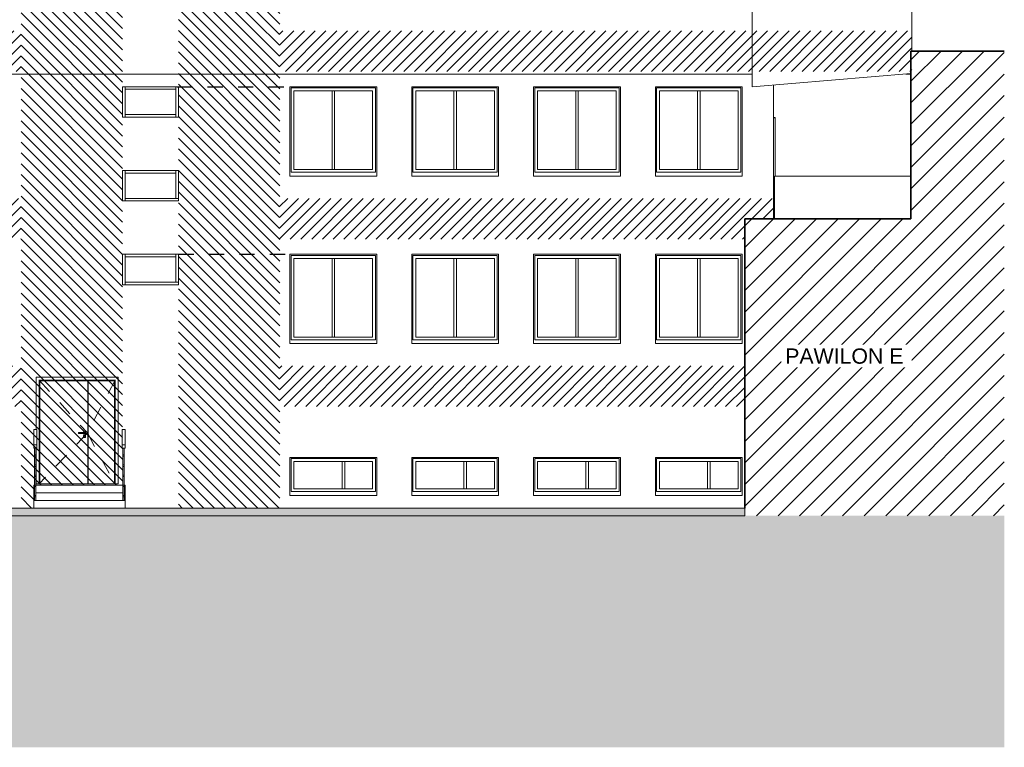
# Model space of a CAD drawing. Header units: centimetres. Extents: x -2992 to 20738, y -8842 to 3590.
# Tile 3 of 6: x -1866 to 74, y -651 to 782. Entities that reach past the tile are written whole.
import ezdxf

# ---------------------------------------------------------------- set-up
doc = ezdxf.new("R2010")
doc.units = ezdxf.units.CM
doc.linetypes.add('Dash', pattern=[60, 30, -30])
for name, color, linetype, lineweight in [('A-DETL', 90, 'Continuous', 9), ('A-DETL-GENF', 92, 'Continuous', 9), ('A-DETL-THIN', 151, 'Continuous', 9), ('A-DETL-WIDE', 214, 'Continuous', 35), ('A-DOOR', 31, 'Continuous', 13), ('A-DOOR-FRAM', 31, 'Continuous', 13), ('A-FLOR', 192, 'Continuous', 13), ('A-FLOR-HRAL', 11, 'Continuous', 9), ('A-GLAZ', 151, 'Continuous', 13), ('A-GLAZ-CWMG', 51, 'Continuous', 9), ('A-WALL', 113, 'Continuous', 13), ('G-ANNO-TEXT', 231, 'Continuous', 13), ('S-STRS', 31, 'Continuous', 9)]:
    doc.layers.add(name, color=color, linetype=linetype, lineweight=lineweight)
doc.styles.add('Arial', font='arial.ttf', dxfattribs={"height": 30})
pattern_1 = [(315, (-3740.95, 0), (10.6066, 10.6066), [])]
pattern_2 = [(45, (-3740.95, 0), (-10.6066, 10.6066), [])]

# ---------------------------------------------------------------- blocks, each defined once
blk = doc.blocks.new('Okno - automatyczna etykieta - 181x181 _nietypowy podział_-2208595-Elewacja zachodnia - stan projektowany')
at = {"layer": 'A-GLAZ'}
for p, q in [((-1331.3, 151.5), (-1331.3, 317.5)), ((-1331.3, 317.5), (-1165.3, 317.5)), ((-1325.8, 157), (-1325.8, 312)), ((-1325.8, 312), (-1170.8, 312)), ((-1170.8, 157), (-1170.8, 312)), ((-1165.3, 151.5), (-1165.3, 317.5)), ((-1325.8, 157), (-1170.8, 157)), ((-1331.3, 151.5), (-1165.3, 151.5))]:
    blk.add_line(p, q, dxfattribs=at)
blk = doc.blocks.new('Okno - automatyczna etykieta - 181x181 _nietypowy podział_-2208597-Elewacja zachodnia - stan projektowany')
at = {"layer": 'A-GLAZ'}
for p, q in [((-611.3, 317.5), (-445.3, 317.5)), ((-611.3, 317.5), (-611.3, 151.5)), ((-605.8, 312), (-450.8, 312)), ((-605.8, 312), (-605.8, 157)), ((-450.8, 312), (-450.8, 157)), ((-445.3, 317.5), (-445.3, 151.5)), ((-605.8, 157), (-450.8, 157)), ((-611.3, 151.5), (-445.3, 151.5))]:
    blk.add_line(p, q, dxfattribs=at)
blk = doc.blocks.new('Okno - automatyczna etykieta - 181x80cm _nietypowy podział_-2208605-Elewacja zachodnia - stan projektowany')
at = {"layer": 'A-GLAZ'}
for p, q in [((-1331.3, -147.5), (-1331.3, -82.5)), ((-1331.3, -82.5), (-1165.3, -82.5)), ((-1325.8, -142), (-1325.8, -88)), ((-1325.8, -88), (-1170.8, -88)), ((-1170.8, -142), (-1170.8, -88)), ((-1165.3, -147.5), (-1165.3, -82.5)), ((-1331.3, -147.5), (-1165.3, -147.5)), ((-1325.8, -142), (-1170.8, -142))]:
    blk.add_line(p, q, dxfattribs=at)
blk = doc.blocks.new('Okno - automatyczna etykieta - 181x80cm _nietypowy podział_-2208607-Elewacja zachodnia - stan projektowany')
at = {"layer": 'A-GLAZ'}
for p, q in [((-611.3, -82.5), (-445.3, -82.5)), ((-611.3, -82.5), (-611.3, -147.5)), ((-605.8, -88), (-450.8, -88)), ((-605.8, -88), (-605.8, -142)), ((-450.8, -88), (-450.8, -142)), ((-445.3, -82.5), (-445.3, -147.5)), ((-611.3, -147.5), (-445.3, -147.5)), ((-605.8, -142), (-450.8, -142))]:
    blk.add_line(p, q, dxfattribs=at)
blk = doc.blocks.new('Rectangular Mullion - Schueco_FWS-50-SI_Tran_CovCap-20mm_Tran-55mm-2504783-Elewacja zachodnia - stan projektowany')
at = {"layer": 'A-GLAZ-CWMG'}
for p, q in [((-1658.3, 645), (-1658.3, 650)), ((-1658.3, 645), (-1558.3, 645)), ((-1558.3, 650), (-1558.3, 645))]:
    blk.add_line(p, q, dxfattribs=at)
blk = doc.blocks.new('Rectangular Mullion - Schueco_FWS-50-SI_Tran_CovCap-20mm_Tran-55mm-2449400-Elewacja zachodnia - stan projektowany')
at = {"layer": 'A-GLAZ-CWMG'}
for p in [(-1658.3, 804), (-1553.3, 809)]:
    blk.add_line(p, (-1658.3, 809), dxfattribs=at)
blk = doc.blocks.new('Rectangular Mullion - Schueco_FWS-50-SI_Tran_CovCap-20mm_Tran-55mm-2505122-Elewacja zachodnia - stan projektowany')
at = {"layer": 'A-GLAZ-CWMG'}
blk.add_line((-1658.3, 590), (-1658.3, 650), dxfattribs=at)
blk = doc.blocks.new('Rectangular Mullion - Schueco_FWS-50-SI_Tran_CovCap-20mm_Tran-55mm-2505121-Elewacja zachodnia - stan projektowany')
at = {"layer": 'A-GLAZ-CWMG'}
for p in [(-1558.3, 320), (-1553.3, 265)]:
    blk.add_line(p, (-1558.3, 265), dxfattribs=at)
blk = doc.blocks.new('Schueco_FWS_ADS-70-HD_inw_Family-01 - FWS SI insert unit-2507568-Elewacja zachodnia - stan projektowany')
at = {"layer": 'A-DOOR'}
for p, q in [((-381.3, 589.3), (-379, 589.3)), ((-379, 588.9), (-381.3, 588.9)), ((-379, 589.3), (-377.9, 589.3)), ((-378.2, 588.9), (-379, 588.9)), ((-378, 588.9), (-378.2, 588.9)), ((-377.9, 589.3), (-378, 589.3)), ((-377.8, 588.9), (-377.9, 588.9)), ((-377.8, 588.9), (-377.8, 589.3)), ((-377.8, 474), (-377.8, 588.9)), ((-381.3, 398.6), (-379.3, 398.6)), ((-379.3, 398.2), (-381.3, 398.2))]:
    blk.add_line(p, q, dxfattribs=at)
at = {"layer": 'A-DOOR', "flags": 128}
blk.add_lwpolyline([(-378, 588.9), (-377.8, 588.9), (-377.8, 588.9)], dxfattribs=at)
blk = doc.blocks.new('Rectangular Mullion - Schueco_FWS-50-SI_Tran_CovCap-20mm_Tran-55mm-2504784-Elewacja zachodnia - stan projektowany')
at = {"layer": 'A-GLAZ-CWMG'}
for p, q in [((-1658.3, 590), (-1658.3, 595)), ((-1558.3, 595), (-1658.3, 595)), ((-1558.3, 595), (-1558.3, 590))]:
    blk.add_line(p, q, dxfattribs=at)
blk = doc.blocks.new('Rectangular Mullion - Schueco_FWS-50-SI_Tran_CovCap-20mm_Tran-55mm-2505275-Elewacja zachodnia - stan projektowany')
at = {"layer": 'A-GLAZ-CWMG'}
blk.add_line((-1558.3, 650), (-1558.3, 590), dxfattribs=at)
blk = doc.blocks.new('DRZWI 2S - automatyczna etykieta - Drzwi 90_50 EI60-2652105-Elewacja zachodnia - stan projektowany')
at = {"layer": 'A-DOOR', "linetype": 'Dash', "lineweight": 9}
for p, q in [((-1827.6, 72.2), (-1732.8, -32)), ((-1678.1, 72.2), (-1732.8, -32)), ((-1732.8, -32), (-1827.9, -132)), ((-1732.8, -32), (-1678.1, -132))]:
    blk.add_line(p, q, dxfattribs=at)
at = {"layer": 'A-DOOR'}
for p, q in [((-1826.1, 70.8), (-1731.7, 70.8)), ((-1826.1, 70.8), (-1826.1, -132)), ((-1731.7, -132), (-1731.7, 70.8)), ((-1731.7, 69.5), (-1731.3, 69.5)), ((-1731.3, 70.8), (-1679.6, 70.8)), ((-1731.3, -132), (-1731.3, 70.8)), ((-1679.6, -132), (-1679.6, 70.8)), ((-1750.3, -31), (-1736.3, -31)), ((-1750.3, -31), (-1750.3, -33)), ((-1736.3, -33), (-1750.3, -33)), ((-1740.3, -30), (-1740.3, -31)), ((-1736.3, -30), (-1740.3, -30)), ((-1740.3, -33), (-1740.3, -34)), ((-1740.3, -34), (-1736.3, -34)), ((-1740.3, -37), (-1740.3, -41)), ((-1736.3, -37), (-1740.3, -37)), ((-1736.3, -31), (-1736.3, -30)), ((-1736.3, -31), (-1736.3, -33)), ((-1736.3, -34), (-1736.3, -33)), ((-1736.3, -41), (-1736.3, -37)), ((-1740.3, -41), (-1736.3, -41)), ((-1731.7, -132), (-1826.1, -132)), ((-1679.6, -132), (-1731.3, -132))]:
    blk.add_line(p, q, dxfattribs=at)
at = {"layer": 'A-DOOR-FRAM'}
for p, q in [((-1833.6, 78.2), (-1833.6, -25)), ((-1672.1, 78.2), (-1833.6, 78.2)), ((-1672.1, -132), (-1672.1, 78.2)), ((-1827.6, -132), (-1827.6, 72.3)), ((-1827.6, 72.3), (-1678.1, 72.3)), ((-1731.7, 69.9), (-1731.3, 69.9)), ((-1678.1, 72.3), (-1678.1, -132)), ((-1833.6, -61.6), (-1833.6, -132)), ((-1833.3, -132), (-1833.6, -132)), ((-1827.9, -132), (-1833.3, -132)), ((-1827.6, -132), (-1827.9, -132)), ((-1826.1, -132), (-1827.6, -132)), ((-1679.6, -132), (-1678.1, -132)), ((-1677.8, -132), (-1678.1, -132)), ((-1677.8, -132), (-1672.4, -132)), ((-1672.1, -132), (-1672.4, -132))]:
    blk.add_line(p, q, dxfattribs=at)
for points, knots in [([(-1833.3, 78), (-1833.3, 78), (-1833.3, 78), (-1833.4, 78.1), (-1833.4, 78.1), (-1833.4, 78.1), (-1833.5, 78.1), (-1833.5, 78.2), (-1833.5, 78.2), (-1833.5, 78.2), (-1833.5, 78.2), (-1833.6, 78.2), (-1833.6, 78.2), (-1833.6, 78.2), (-1833.6, 78.2)], [0, 0, 0, 0, 0.166667, 0.25, 0.333333, 0.375, 0.416667, 0.5, 0.541667, 0.583333, 0.666667, 0.75, 0.833333, 1, 1, 1, 1]), ([(-1672.4, 78), (-1672.3, 78), (-1672.3, 78), (-1672.3, 78.1), (-1672.2, 78.1), (-1672.2, 78.1), (-1672.2, 78.1), (-1672.2, 78.2), (-1672.1, 78.2), (-1672.1, 78.2), (-1672.1, 78.2), (-1672.1, 78.2), (-1672.1, 78.2), (-1672.1, 78.2), (-1672.1, 78.2)], [0, 0, 0, 0, 0.166667, 0.25, 0.333333, 0.375, 0.416667, 0.5, 0.541667, 0.583333, 0.666667, 0.75, 0.833333, 1, 1, 1, 1]), ([(-1827.6, 72.3), (-1827.6, 72.3), (-1827.6, 72.3), (-1827.6, 72.3), (-1827.6, 72.3), (-1827.6, 72.3), (-1827.6, 72.3), (-1827.7, 72.3), (-1827.7, 72.4), (-1827.7, 72.4), (-1827.7, 72.4), (-1827.8, 72.4), (-1827.8, 72.5), (-1827.8, 72.5), (-1827.9, 72.6)], [0, 0, 0, 0, 0.166667, 0.25, 0.333333, 0.416667, 0.458333, 0.5, 0.583333, 0.666667, 0.708333, 0.75, 0.833333, 1, 1, 1, 1]), ([(-1678.1, 72.3), (-1678.1, 72.3), (-1678.1, 72.3), (-1678.1, 72.3), (-1678, 72.3), (-1678, 72.3), (-1678, 72.3), (-1678, 72.3), (-1678, 72.4), (-1677.9, 72.4), (-1677.9, 72.4), (-1677.9, 72.4), (-1677.8, 72.5), (-1677.8, 72.5), (-1677.8, 72.6)], [0, 0, 0, 0, 0.166667, 0.25, 0.333333, 0.416667, 0.458333, 0.5, 0.583333, 0.666667, 0.708333, 0.75, 0.833333, 1, 1, 1, 1])]:
    blk.add_open_spline(points, degree=3, knots=knots, dxfattribs=at)
blk = doc.blocks.new('Railing - 25mm-2651393-Elewacja zachodnia - stan projektowany')
at = {"layer": 'A-FLOR-HRAL'}
for p, q in [((-1836.6, -61.6), (-1834.1, -61.6)), ((-1836.6, -165), (-1836.6, -61.6)), ((-1834.1, -61.6), (-1834.1, -165)), ((-1834.1, -165), (-1836.6, -165))]:
    blk.add_line(p, q, dxfattribs=at)
blk = doc.blocks.new('Railing - Railing-2650503-Elewacja zachodnia - stan projektowany')
at = {"layer": 'A-FLOR-HRAL'}
for p, q in [((-1836.6, -75), (-1836.6, -77.7)), ((-1834.1, -75), (-1836.6, -75)), ((-1834.1, -77.7), (-1834.1, -75)), ((-1836.6, -77.7), (-1834.1, -77.7)), ((-1836.6, -95), (-1836.6, -97.7)), ((-1834.1, -95), (-1836.6, -95)), ((-1834.1, -97.7), (-1834.1, -95)), ((-1836.6, -97.7), (-1834.1, -97.7)), ((-1836.6, -115), (-1836.6, -117.7)), ((-1834.1, -115), (-1836.6, -115)), ((-1834.1, -117.7), (-1834.1, -115)), ((-1836.6, -117.7), (-1834.1, -117.7)), ((-1836.6, -135), (-1836.6, -137.7)), ((-1834.1, -135), (-1836.6, -135)), ((-1834.1, -137.7), (-1834.1, -135)), ((-1836.6, -137.7), (-1834.1, -137.7)), ((-1836.6, -155), (-1836.6, -157.7)), ((-1834.1, -155), (-1836.6, -155)), ((-1834.1, -157.7), (-1834.1, -155)), ((-1836.6, -157.7), (-1834.1, -157.7))]:
    blk.add_line(p, q, dxfattribs=at)
blk.add_blockref('Railing - 25mm-2651393-Elewacja zachodnia - stan projektowany', (0, 0))
blk = doc.blocks.new('Top Rail Type - Top Rail_Internal_-2651380-Elewacja zachodnia - stan projektowany')
at = {"layer": 'A-FLOR-HRAL'}
for p, q in [((-1838.3, -55), (-1838.3, -25)), ((-1832.3, -25), (-1838.3, -25)), ((-1832.3, -25), (-1832.3, -55)), ((-1838.3, -55), (-1838.3, -61.6)), ((-1832.3, -55), (-1838.3, -55)), ((-1832.3, -61.6), (-1832.3, -55)), ((-1838.3, -61.6), (-1832.3, -61.6))]:
    blk.add_line(p, q, dxfattribs=at)
blk = doc.blocks.new('Railing - Railing-2651413-Elewacja zachodnia - stan projektowany')
at = {"layer": 'A-FLOR-HRAL'}
for p, q in [((-1660.1, -75), (-1662.6, -75)), ((-1662.6, -75), (-1662.6, -77.7)), ((-1660.1, -77.7), (-1660.1, -75)), ((-1662.6, -77.7), (-1660.1, -77.7)), ((-1660.1, -95), (-1662.6, -95)), ((-1662.6, -95), (-1662.6, -97.7)), ((-1660.1, -97.7), (-1660.1, -95)), ((-1662.6, -97.7), (-1660.1, -97.7)), ((-1660.1, -115), (-1662.6, -115)), ((-1662.6, -115), (-1662.6, -117.7)), ((-1660.1, -117.7), (-1660.1, -115)), ((-1662.6, -117.7), (-1660.1, -117.7)), ((-1660.1, -135), (-1662.6, -135)), ((-1662.6, -135), (-1662.6, -137.7)), ((-1660.1, -137.7), (-1660.1, -135)), ((-1662.6, -137.7), (-1660.1, -137.7)), ((-1660.1, -155), (-1662.6, -155)), ((-1662.6, -155), (-1662.6, -157.7)), ((-1660.1, -157.7), (-1660.1, -155)), ((-1662.6, -157.7), (-1660.1, -157.7))]:
    blk.add_line(p, q, dxfattribs=at)
at = {"extrusion": (0, 0, -1), "zscale": -1}
blk.add_blockref('Railing - 25mm-2651393-Elewacja zachodnia - stan projektowany', (3496.7, 0), dxfattribs=at)
blk = doc.blocks.new('Top Rail Type - Top Rail_Internal_-2651418-Elewacja zachodnia - stan projektowany')
at = {"layer": 'A-FLOR-HRAL'}
for p, q in [((-1664.3, -55), (-1664.3, -25)), ((-1658.3, -25), (-1664.3, -25)), ((-1658.3, -25), (-1658.3, -55)), ((-1664.3, -55), (-1664.3, -61.6)), ((-1658.3, -55), (-1664.3, -55)), ((-1658.3, -61.6), (-1658.3, -55)), ((-1664.3, -61.6), (-1658.3, -61.6))]:
    blk.add_line(p, q, dxfattribs=at)

msp = doc.modelspace()

# ---------------------------------------------------------------- hatches: boundary and pattern name
at = {"layer": 'A-DETL-GENF'}
h = msp.add_hatch(dxfattribs=at)
h.set_pattern_fill('FP_2', color=8, style=0, pattern_type=2)
h.set_pattern_definition(pattern_1)
h.paths.add_polyline_path([(-1863.3, -180), (-1838.3, -180), (-1838.3, -135), (-1663.3, -135), (-1663.3, 1910), (-1863.3, 1910), (-1863.3, -155)], flags=0)
h = msp.add_hatch(dxfattribs=at)
h.set_pattern_fill('FP_2', color=8, style=0, pattern_type=2)
h.set_pattern_definition(pattern_1)
h.paths.add_polyline_path([(-1412.9, -180), (-1353.3, -180), (-1353.3, 20), (-1354.3, 20), (-1354.3, 100), (-1353.3, 100), (-1353.3, 350), (-1354.3, 350), (-1354.3, 430), (-1353.3, 430), (-1353.3, 680), (-1354.3, 680), (-1354.3, 760), (-1353.3, 760), (-1353.3, 1010), (-1354.3, 1010), (-1354.3, 1090), (-1353.3, 1090), (-1353.3, 1340), (-1354.3, 1340), (-1354.3, 1420), (-1353.3, 1420), (-1353.3, 1670), (-1354.3, 1670), (-1354.3, 1750), (-1353.3, 1750), (-1353.3, 1910), (-1553.3, 1910), (-1553.3, -180), (-1459.3, -180)], flags=0)
h = msp.add_hatch(dxfattribs=at)
h.set_pattern_fill('FP_3', color=8, style=0, pattern_type=2)
h.set_pattern_definition(pattern_2)
h.paths.add_polyline_path([(-410.5, 680), (-108.3, 680), (-108.3, 760), (-1354.3, 760), (-1354.3, 680), (-420, 680)], flags=0)
h.paths.add_polyline_path([(-2338.3, 680), (-1863.3, 680), (-1863.3, 760), (-2343.3, 760), (-2343.3, 680)], flags=0)
h = msp.add_hatch(dxfattribs=at)
h.set_pattern_fill('FP_1', style=0, pattern_type=2)
h.set_pattern_definition([(45, (-3740.95, 0), (-21.2132, 21.2132), [])])
h.paths.add_polyline_path([(-380.5, -195), (73.6, -195), (73.6, 720), (-110.3, 720), (-110.3, 390), (-437.8, 390), (-437.8, -195), (-380.6, -195)], flags=0)
h = msp.add_hatch(dxfattribs=at)
h.set_pattern_fill('FP_3', color=8, style=0, pattern_type=2)
h.set_pattern_definition(pattern_2)
h.paths.add_polyline_path([(-1257.3, 350), (-437.8, 350), (-437.8, 390), (-381.3, 390), (-381.3, 430), (-1354.3, 430), (-1354.3, 350), (-1267.6, 350)], flags=0)
h.paths.add_polyline_path([(-2312.9, 350), (-1863.3, 350), (-1863.3, 430), (-2343.3, 430), (-2343.3, 350), (-2331.1, 350)], flags=0)
h = msp.add_hatch(dxfattribs=at)
h.set_pattern_fill('FP_3', color=8, style=0, pattern_type=2)
h.set_pattern_definition(pattern_2)
h.paths.add_polyline_path([(-1354.3, 20), (-437.8, 20), (-437.8, 100), (-1354.3, 100), (-1354.3, 72.6)], flags=0)
h.paths.add_polyline_path([(-2330, 20), (-1863.3, 20), (-1863.3, 100), (-2343.3, 100), (-2343.3, 20), (-2338.3, 20)], flags=0)
for points in [[(-501.2, -195), (-437.8, -195), (-437.8, -180), (-2338.3, -180), (-2338.3, -195), (-560.7, -195)], [(-309.6, -651), (73.6, -651), (73.6, -195), (-2992.1, -195), (-2992.1, -651), (-501.2, -651)]]:
    msp.add_hatch(color=7, dxfattribs=at).paths.add_polyline_path(points, flags=0)

# ---------------------------------------------------------------- linework, layer by layer
at = {"layer": 'A-DETL', "linetype": 'Dash', "lineweight": 25}
for p, q in [((-1555.9, 650), (-1315.9, 650)), ((-1553.3, 320), (-1338.8, 320))]:
    msp.add_line(p, q, dxfattribs=at)
at = {"layer": 'A-DETL-THIN'}
for p, q in [((-423.3, 650), (-423.3, 1910)), ((-1325.8, 487), (-1325.8, 642)), ((-1325.8, 642), (-1170.8, 642)), ((-1250.8, 487), (-1250.8, 642)), ((-1245.8, 487), (-1245.8, 642)), ((-1170.8, 642), (-1170.8, 487)), ((-1085.8, 487), (-1085.8, 642)), ((-1085.8, 642), (-930.8, 642)), ((-1010.8, 487), (-1010.8, 642)), ((-1005.8, 487), (-1005.8, 642)), ((-930.8, 642), (-930.8, 487)), ((-845.8, 487), (-845.8, 642)), ((-845.8, 642), (-690.8, 642)), ((-770.8, 487), (-770.8, 642)), ((-765.8, 487), (-765.8, 642)), ((-690.8, 642), (-690.8, 487)), ((-605.8, 487), (-605.8, 642)), ((-605.8, 642), (-450.8, 642)), ((-530.8, 487), (-530.8, 642)), ((-525.8, 487), (-525.8, 642)), ((-450.8, 642), (-450.8, 487)), ((-1170.8, 487), (-1325.8, 487)), ((-930.8, 487), (-1085.8, 487)), ((-690.8, 487), (-845.8, 487)), ((-450.8, 487), (-605.8, 487)), ((-1325.8, 157), (-1325.8, 312)), ((-1325.8, 312), (-1170.8, 312)), ((-1250.8, 157), (-1250.8, 312)), ((-1245.8, 157), (-1245.8, 312)), ((-1170.8, 312), (-1170.8, 157)), ((-1085.8, 157), (-1085.8, 312)), ((-1085.8, 312), (-930.8, 312)), ((-1010.8, 157), (-1010.8, 312)), ((-1005.8, 157), (-1005.8, 312)), ((-930.8, 312), (-930.8, 157)), ((-845.8, 157), (-845.8, 312)), ((-845.8, 312), (-690.8, 312)), ((-770.8, 157), (-770.8, 312)), ((-765.8, 157), (-765.8, 312)), ((-690.8, 312), (-690.8, 157)), ((-605.8, 157), (-605.8, 312)), ((-605.8, 312), (-450.8, 312)), ((-530.8, 157), (-530.8, 312)), ((-525.8, 157), (-525.8, 312)), ((-450.8, 312), (-450.8, 157)), ((-1170.8, 157), (-1325.8, 157)), ((-930.8, 157), (-1085.8, 157)), ((-690.8, 157), (-845.8, 157)), ((-450.8, 157), (-605.8, 157)), ((-1325.8, -88), (-1170.8, -88)), ((-1325.8, -142), (-1325.8, -88)), ((-1230.8, -142), (-1230.8, -88)), ((-1225.8, -142), (-1225.8, -88)), ((-1170.8, -88), (-1170.8, -142)), ((-1085.8, -88), (-930.8, -88)), ((-1085.8, -142), (-1085.8, -88)), ((-990.8, -142), (-990.8, -88)), ((-985.8, -142), (-985.8, -88)), ((-930.8, -88), (-930.8, -142)), ((-845.8, -88), (-690.8, -88)), ((-845.8, -142), (-845.8, -88)), ((-750.8, -142), (-750.8, -88)), ((-745.8, -142), (-745.8, -88)), ((-690.8, -88), (-690.8, -142)), ((-605.8, -88), (-450.8, -88)), ((-605.8, -142), (-605.8, -88)), ((-510.8, -142), (-510.8, -88)), ((-505.8, -142), (-505.8, -88)), ((-450.8, -88), (-450.8, -142)), ((-1170.8, -142), (-1325.8, -142)), ((-930.8, -142), (-1085.8, -142)), ((-690.8, -142), (-845.8, -142)), ((-450.8, -142), (-605.8, -142)), ((-437.8, -180), (-2338.3, -180)), ((-437.8, -195), (-437.8, -180)), ((-2338.3, -195), (-437.8, -195))]:
    msp.add_line(p, q, dxfattribs=at)
at = {"layer": 'A-DETL-WIDE'}
for p, q in [((73.6, 720), (-110.3, 720)), ((-110.3, 720), (-110.3, 390)), ((-110.3, 390), (-437.8, 390)), ((-437.8, 390), (-437.8, -180))]:
    msp.add_line(p, q, dxfattribs=at)
at = {"layer": 'A-FLOR'}
for p, q in [((-1838.3, -135), (-1836.6, -135)), ((-1838.3, -135), (-1838.3, -150)), ((-1834.1, -135), (-1662.6, -135)), ((-1660.1, -135), (-1658.3, -135)), ((-1658.3, -150), (-1658.3, -135))]:
    msp.add_line(p, q, dxfattribs=at)
at = {"layer": 'A-WALL'}
for p, q in [((-108.3, 1683), (-108.3, 720)), ((-2338.3, 675), (-423.3, 675)), ((-423.3, 650), (-110.3, 675.8)), ((-423.3, 675), (-423.3, 650)), ((-110.3, 675), (-120.3, 675)), ((-1663.3, 590), (-1663.3, 650)), ((-1663.3, 650), (-1553.3, 650)), ((-1553.3, 650), (-1553.3, 590)), ((-1333.8, 650), (-1162.8, 650)), ((-1333.8, 474), (-1333.8, 650)), ((-1162.8, 650), (-1162.8, 474)), ((-1093.8, 650), (-922.8, 650)), ((-1093.8, 474), (-1093.8, 650)), ((-922.8, 650), (-922.8, 474)), ((-853.8, 650), (-682.8, 650)), ((-853.8, 474), (-853.8, 650)), ((-682.8, 650), (-682.8, 474)), ((-613.8, 650), (-442.8, 650)), ((-613.8, 474), (-613.8, 650)), ((-442.8, 650), (-442.8, 474)), ((-381.3, 390), (-381.3, 653.5)), ((-1553.3, 590), (-1663.3, 590)), ((-1663.3, 485), (-1553.3, 485)), ((-1663.3, 425), (-1663.3, 485)), ((-1553.3, 485), (-1553.3, 425)), ((-1162.8, 474), (-1333.8, 474)), ((-922.8, 474), (-1093.8, 474)), ((-682.8, 474), (-853.8, 474)), ((-442.8, 474), (-613.8, 474)), ((-110.3, 474), (-379.3, 474)), ((-379.3, 474), (-379.3, 390)), ((-1553.3, 425), (-1663.3, 425)), ((-1663.3, 260), (-1663.3, 320)), ((-1663.3, 320), (-1553.3, 320)), ((-1553.3, 320), (-1553.3, 260)), ((-1333.8, 320), (-1162.8, 320)), ((-1333.8, 144), (-1333.8, 320)), ((-1162.8, 320), (-1162.8, 144)), ((-1093.8, 320), (-922.8, 320)), ((-1093.8, 144), (-1093.8, 320)), ((-922.8, 320), (-922.8, 144)), ((-853.8, 320), (-682.8, 320)), ((-853.8, 144), (-853.8, 320)), ((-682.8, 320), (-682.8, 144)), ((-613.8, 320), (-442.8, 320)), ((-613.8, 144), (-613.8, 320)), ((-442.8, 320), (-442.8, 144)), ((-1553.3, 260), (-1663.3, 260)), ((-1162.8, 144), (-1333.8, 144)), ((-922.8, 144), (-1093.8, 144)), ((-682.8, 144), (-853.8, 144)), ((-442.8, 144), (-613.8, 144)), ((-1333.8, -80), (-1162.8, -80)), ((-1333.8, -155), (-1333.8, -80)), ((-1162.8, -80), (-1162.8, -155)), ((-1093.8, -80), (-922.8, -80)), ((-1093.8, -155), (-1093.8, -80)), ((-922.8, -80), (-922.8, -155)), ((-853.8, -80), (-682.8, -80)), ((-853.8, -155), (-853.8, -80)), ((-682.8, -80), (-682.8, -155)), ((-613.8, -80), (-442.8, -80)), ((-613.8, -155), (-613.8, -80)), ((-442.8, -80), (-442.8, -155)), ((-1731.3, -132), (-1731.7, -132)), ((-1162.8, -155), (-1333.8, -155)), ((-922.8, -155), (-1093.8, -155)), ((-682.8, -155), (-853.8, -155)), ((-442.8, -155), (-613.8, -155))]:
    msp.add_line(p, q, dxfattribs=at)
at = {"layer": 'S-STRS'}
for p, q in [((-1838.3, -150), (-1836.6, -150)), ((-1838.3, -165), (-1838.3, -150)), ((-1834.1, -150), (-1662.6, -150)), ((-1660.1, -150), (-1658.3, -150)), ((-1658.3, -165), (-1658.3, -150)), ((-1838.3, -165), (-1658.3, -165)), ((-1838.3, -180), (-1838.3, -165)), ((-1658.3, -180), (-1658.3, -165))]:
    msp.add_line(p, q, dxfattribs=at)

# ---------------------------------------------------------------- block references
at = {"layer": 'A-DOOR'}
for name in ['Schueco_FWS_ADS-70-HD_inw_Family-01 - FWS SI insert unit-2507568-Elewacja zachodnia - stan projektowany', 'DRZWI 2S - automatyczna etykieta - Drzwi 90_50 EI60-2652105-Elewacja zachodnia - stan projektowany']:
    msp.add_blockref(name, (0, 0), dxfattribs=at)
at = {"layer": 'A-FLOR-HRAL'}
for name in ['Top Rail Type - Top Rail_Internal_-2651380-Elewacja zachodnia - stan projektowany', 'Top Rail Type - Top Rail_Internal_-2651418-Elewacja zachodnia - stan projektowany', 'Railing - Railing-2650503-Elewacja zachodnia - stan projektowany', 'Railing - Railing-2651413-Elewacja zachodnia - stan projektowany']:
    msp.add_blockref(name, (0, 0), dxfattribs=at)
at = {"layer": 'A-GLAZ'}
for name, p in [('Okno - automatyczna etykieta - 181x181 _nietypowy podział_-2208595-Elewacja zachodnia - stan projektowany', (0, 330)), ('Okno - automatyczna etykieta - 181x181 _nietypowy podział_-2208595-Elewacja zachodnia - stan projektowany', (240, 330)), ('Okno - automatyczna etykieta - 181x181 _nietypowy podział_-2208597-Elewacja zachodnia - stan projektowany', (-240, 330)), ('Okno - automatyczna etykieta - 181x181 _nietypowy podział_-2208597-Elewacja zachodnia - stan projektowany', (0, 330)), ('Okno - automatyczna etykieta - 181x181 _nietypowy podział_-2208595-Elewacja zachodnia - stan projektowany', (0, 0)), ('Okno - automatyczna etykieta - 181x181 _nietypowy podział_-2208595-Elewacja zachodnia - stan projektowany', (240, 0)), ('Okno - automatyczna etykieta - 181x181 _nietypowy podział_-2208597-Elewacja zachodnia - stan projektowany', (-240, 0)), ('Okno - automatyczna etykieta - 181x181 _nietypowy podział_-2208597-Elewacja zachodnia - stan projektowany', (0, 0)), ('Okno - automatyczna etykieta - 181x80cm _nietypowy podział_-2208605-Elewacja zachodnia - stan projektowany', (0, 0)), ('Okno - automatyczna etykieta - 181x80cm _nietypowy podział_-2208605-Elewacja zachodnia - stan projektowany', (240, 0)), ('Okno - automatyczna etykieta - 181x80cm _nietypowy podział_-2208607-Elewacja zachodnia - stan projektowany', (-240, 0)), ('Okno - automatyczna etykieta - 181x80cm _nietypowy podział_-2208607-Elewacja zachodnia - stan projektowany', (0, 0))]:
    msp.add_blockref(name, p, dxfattribs=at)
at = {"layer": 'A-GLAZ-CWMG'}
for name, p in [('Rectangular Mullion - Schueco_FWS-50-SI_Tran_CovCap-20mm_Tran-55mm-2504783-Elewacja zachodnia - stan projektowany', (0, 0)), ('Rectangular Mullion - Schueco_FWS-50-SI_Tran_CovCap-20mm_Tran-55mm-2505122-Elewacja zachodnia - stan projektowany', (0, 0)), ('Rectangular Mullion - Schueco_FWS-50-SI_Tran_CovCap-20mm_Tran-55mm-2505275-Elewacja zachodnia - stan projektowany', (0, 0)), ('Rectangular Mullion - Schueco_FWS-50-SI_Tran_CovCap-20mm_Tran-55mm-2504784-Elewacja zachodnia - stan projektowany', (0, 0)), ('Rectangular Mullion - Schueco_FWS-50-SI_Tran_CovCap-20mm_Tran-55mm-2505122-Elewacja zachodnia - stan projektowany', (0, -165)), ('Rectangular Mullion - Schueco_FWS-50-SI_Tran_CovCap-20mm_Tran-55mm-2504783-Elewacja zachodnia - stan projektowany', (0, -165)), ('Rectangular Mullion - Schueco_FWS-50-SI_Tran_CovCap-20mm_Tran-55mm-2505121-Elewacja zachodnia - stan projektowany', (0, 165)), ('Rectangular Mullion - Schueco_FWS-50-SI_Tran_CovCap-20mm_Tran-55mm-2449400-Elewacja zachodnia - stan projektowany', (0, -379)), ('Rectangular Mullion - Schueco_FWS-50-SI_Tran_CovCap-20mm_Tran-55mm-2505122-Elewacja zachodnia - stan projektowany', (0, -330)), ('Rectangular Mullion - Schueco_FWS-50-SI_Tran_CovCap-20mm_Tran-55mm-2504783-Elewacja zachodnia - stan projektowany', (0, -330)), ('Rectangular Mullion - Schueco_FWS-50-SI_Tran_CovCap-20mm_Tran-55mm-2505121-Elewacja zachodnia - stan projektowany', (0, 0)), ('Rectangular Mullion - Schueco_FWS-50-SI_Tran_CovCap-20mm_Tran-55mm-2449400-Elewacja zachodnia - stan projektowany', (0, -544))]:
    msp.add_blockref(name, p, dxfattribs=at)

# ---------------------------------------------------------------- next in the draw order: texts
at = {"layer": 'G-ANNO-TEXT', "color": 7, "insert": (-358, 134.5), "char_height": 30, "width": 241.895, "attachment_point": 1, "line_spacing_factor": 0.936439, "style": 'Arial', "bg_fill": 3, "box_fill_scale": 1.25, "bg_fill_color": 256, "bg_fill_true_color": 13158600, "bg_fill_transparency": 0}
msp.add_mtext('\\pxt4.23333,8.46667,12.7,16.93333,21.16667,25.4,29.63333,33.86667,38.1,42.33333,46.56667,50.8,55.03333,59.26667,63.5,67.73333,71.96667,76.2,80.43333,84.66667,88.9,93.13333,97.36667,101.6,105.83333,110.06667,114.3,118.53333,122.76667,127,131.23333,135.46667;{PAWILON E}', dxfattribs=at)

doc.saveas('drawing.dxf')
